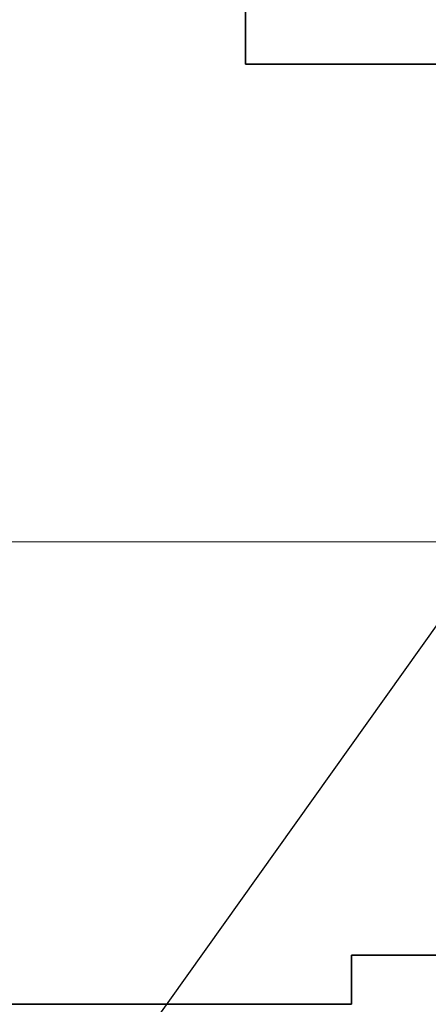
# Model space of a CAD drawing. Extents: x -357 to 533, y -64 to 530.
# Tile 88 of 135: x 7.48 to 12.76, y 218.91 to 231.62. Entities that reach past the tile are written whole.
import ezdxf

# ---------------------------------------------------------------- set-up
doc = ezdxf.new("R2010")
doc.units = 0
doc.layers.get('0').update_dxf_attribs({"lineweight": 35})
doc.layers.add('5_EG-BESTAND', color=7, linetype='Continuous', lineweight=25)
doc.layers.add('5_EG-DURCHBRÜCHE', color=7, linetype='Continuous', lineweight=25)
doc.layers.add('L_Außenluft_Beschriftung', color=7, linetype='Continuous', lineweight=18, true_color=0x66ff33)

# ---------------------------------------------------------------- blocks, each defined once
blk = doc.blocks.new('Referenz-A06HSW74NL', base_point=(-327.48, -41.15))
at = {"layer": '5_EG-BESTAND', "color": 0, "lineweight": 35}
for p, q in [((10.396, 231.044), (10.396, 250.01)), ((106.597, 231.044), (10.396, 231.044)), ((11.765, 218.91), (11.765, 219.546)), ((11.765, 219.546), (156.033, 219.546)), ((-12.132, 218.91), (11.765, 218.91))]:
    blk.add_line(p, q, dxfattribs=at)
at = {"layer": '5_EG-DURCHBRÜCHE', "color": 0, "lineweight": -2}
blk.add_line((7.711, 216.572), (12.905, 223.855), dxfattribs=at)
blk = doc.blocks.new('Bauteilbeschriftung-A06HSWB6NL', base_point=(-40.535, 214.877))
at = {"color": 0, "linetype": 'ByBlock', "lineweight": -2, "ltscale": 0.18}
blk.add_line((4.791, 224.877), (13.375, 224.877), dxfattribs=at)

msp = doc.modelspace()

# ---------------------------------------------------------------- block references
at = {"color": 251, "lineweight": 25, "ltscale": 0.25, "true_color": 0x585858}
msp.add_blockref('Referenz-A06HSW74NL', (-327.48, -41.15), dxfattribs=at)
at = {"layer": 'L_Außenluft_Beschriftung', "ltscale": 0.18}
msp.add_blockref('Bauteilbeschriftung-A06HSWB6NL', (-40.535, 214.877), dxfattribs=at)

doc.saveas('drawing.dxf')
